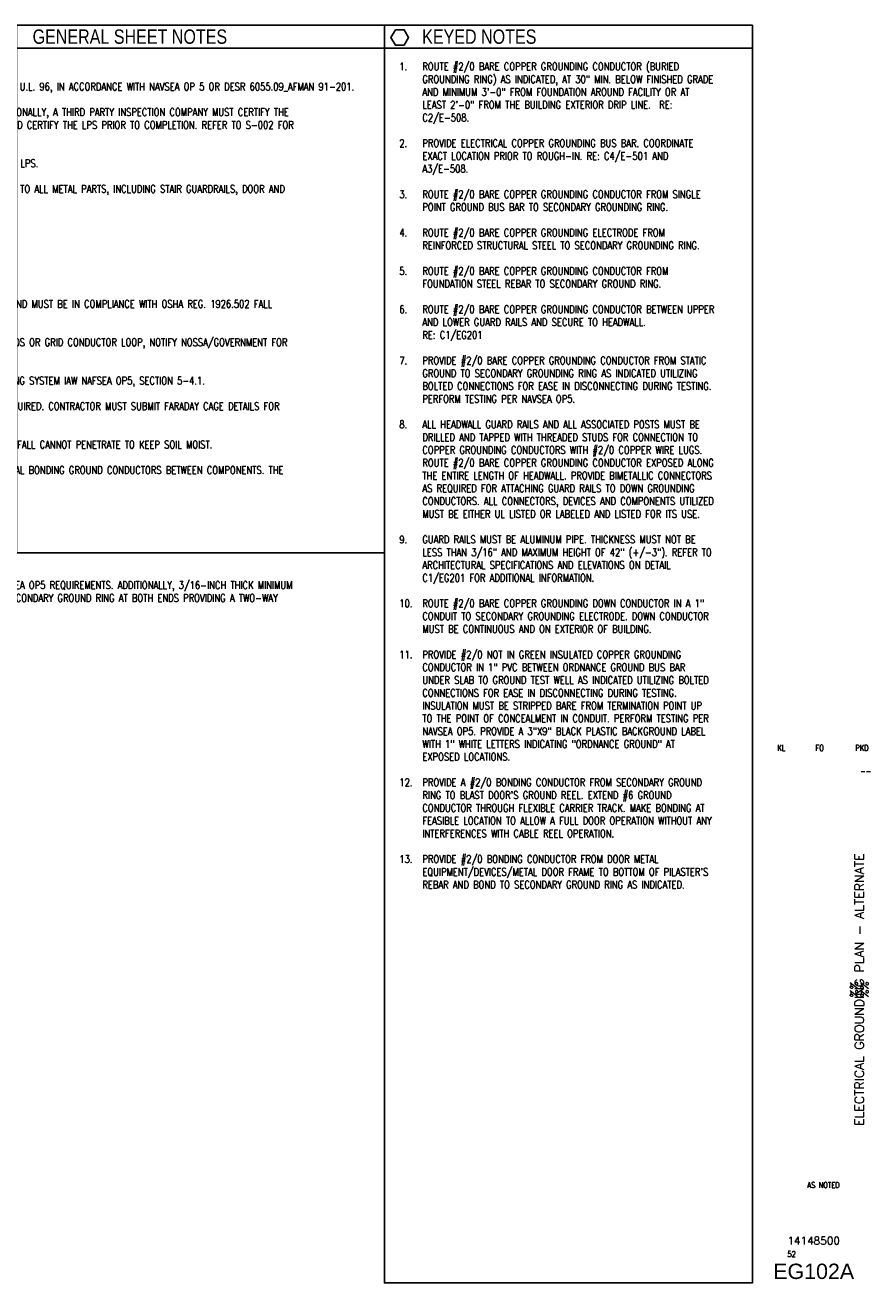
# Paper-space layout 'EG102A - ELECTRICAL GROUNDING PLAN - ALTERNATE' of a CAD drawing. Header units: inches. Extents: x 7.1 to 33.2, y 0.8 to 21.2.
# Tile 2 of 2: x 19.4 to 33.2, y 0.8 to 21.2. Entities that reach past the tile are written whole.
import ezdxf
from ezdxf.enums import TextEntityAlignment as Align

# ---------------------------------------------------------------- set-up
doc = ezdxf.new("R2010")
doc.units = ezdxf.units.IN
doc.header["$MEASUREMENT"] = 0
doc.layers.add('E-ANNO-NOTE', color=2, linetype='Continuous', lineweight=25)
doc.layers.add('G-ANNO-TTLB', color=7, linetype='Continuous')
doc.layers.add('G-ANNO-TTLB-GRSC', color=6, linetype='Continuous')
doc.styles.add('Annotative', font='romans.shx', dxfattribs={"width": 0.8, "height": 0.125})
doc.styles.add('ROMANS', font='ROMANS.shx', dxfattribs={"width": 0.8})
doc.styles.add('TITLES', font='swiss.ttf', dxfattribs={"width": 0.8, "height": 0.25})

# ---------------------------------------------------------------- blocks, each defined once
blk = doc.blocks.new('NAVFAC_Sheet_Info')
at = {"layer": 'G-ANNO-TTLB', "color": 3, "style": 'ROMANS', "width": 0.8}
for tag, p in [('DESIGNED_BY', (31.723, 9.469)), ('DRAWN_BY', (32.348, 9.469)), ('REVIEWED_BY', (33.036, 9.469))]:
    blk.add_attdef(tag, text='', height=0.1, dxfattribs=at).set_placement(p, align=Align.MIDDLE)
blk.add_attdef('BRANCH_MANAGER', text='', height=0.1, dxfattribs=at).set_placement((33.188, 9.094), align=Align.MIDDLE_RIGHT)
at = {"layer": 'G-ANNO-TTLB', "color": 3, "style": 'ROMANS'}
for tag, height, p in [('SHEET_TITLE_1_OF_1', 0.15, (32.995, 5.531)), ('SHEET_TITLE_1_OF_2', 0.125, (32.91, 5.531)), ('SHEET_TITLE_2_OF_2', 0.125, (33.08, 5.531))]:
    blk.add_attdef(tag, text='', height=height, rotation=90, dxfattribs=at).set_placement(p, align=Align.MIDDLE_CENTER)
at = {"layer": 'G-ANNO-TTLB', "color": 4}
for tag, height, style, p in [('SCALE', 0.1, 'ROMANS', (32.41, 2.344)), ('NAVFAC_DWG_NUMBER', 0.125, 'ROMANS', (32.25, 1.437)), ('SHEET_X', 0.0938, 'ROMANS', (31.891, 1.219)), ('DISCIPLINE_SHEET_NO', 0.25, 'TITLES', (32.25, 0.938))]:
    blk.add_attdef(tag, text='', height=height, dxfattribs=dict(at, style=style)).set_placement(p, align=Align.MIDDLE)

psp = doc.layouts.new('EG102A - ELECTRICAL GROUNDING PLAN - ALTERNATE')

# ---------------------------------------------------------------- linework, layer by layer
at = {"layer": 'E-ANNO-NOTE', "lineweight": -3}
psp.add_lwpolyline([(25.428, 21.174), (25.356, 21.049), (25.428, 20.924), (25.572, 20.924), (25.644, 21.049), (25.572, 21.174)], close=True, dxfattribs=at)
at = {"layer": 'G-ANNO-TTLB-GRSC', "lineweight": -3}
for p, q in [((25.25, 20.875), (19.25, 20.875)), ((31.25, 20.875), (25.25, 20.875))]:
    psp.add_line(p, q, dxfattribs=at)
for points in [[(25.25, 21.25), (19.25, 21.25), (19.25, 12.648), (25.25, 12.648), (25.25, 21.25)], [(31.25, 21.25), (25.25, 21.25), (25.25, 0.75), (31.25, 0.75), (31.25, 21.25)]]:
    psp.add_lwpolyline(points, dxfattribs=at)

# ---------------------------------------------------------------- block references
ref = psp.add_blockref('NAVFAC_Sheet_Info', (0, 0))
ref.add_attrib('SHEET_TITLE_1_OF_1', 'ELECTRICAL GROUNDING PLAN - ALTERNATE', dxfattribs={"layer": 'G-ANNO-TTLB', "color": 3, "height": 0.15, "rotation": 90, "style": 'ROMANS'}).set_placement((32.995, 5.531), align=Align.MIDDLE_CENTER)
ref.add_attrib('SHEET_TITLE_1_OF_2', '%%', dxfattribs={"layer": 'G-ANNO-TTLB', "color": 3, "height": 0.125, "rotation": 90, "style": 'ROMANS'}).set_placement((32.91, 5.531), align=Align.MIDDLE_CENTER)
ref.add_attrib('SHEET_TITLE_2_OF_2', '%%', dxfattribs={"layer": 'G-ANNO-TTLB', "color": 3, "height": 0.125, "rotation": 90, "style": 'ROMANS'}).set_placement((33.08, 5.531), align=Align.MIDDLE_CENTER)
ref.add_attrib('DESIGNED_BY', 'KL', dxfattribs={"layer": 'G-ANNO-TTLB', "color": 3, "height": 0.1, "style": 'ROMANS', "width": 0.8}).set_placement((31.723, 9.469), align=Align.MIDDLE)
ref.add_attrib('DRAWN_BY', 'FO', dxfattribs={"layer": 'G-ANNO-TTLB', "color": 3, "height": 0.1, "style": 'ROMANS', "width": 0.8}).set_placement((32.348, 9.469), align=Align.MIDDLE)
ref.add_attrib('REVIEWED_BY', 'PKD', dxfattribs={"layer": 'G-ANNO-TTLB', "color": 3, "height": 0.1, "style": 'ROMANS', "width": 0.8}).set_placement((33.036, 9.469), align=Align.MIDDLE)
ref.add_attrib('SCALE', 'AS NOTED', dxfattribs={"layer": 'G-ANNO-TTLB', "color": 4, "height": 0.0938, "style": 'ROMANS', "width": 0.8}).set_placement((32.41, 2.344), align=Align.MIDDLE)
ref.add_attrib('NAVFAC_DWG_NUMBER', '14148500', dxfattribs={"layer": 'G-ANNO-TTLB', "color": 4, "height": 0.125, "style": 'ROMANS'}).set_placement((32.25, 1.437), align=Align.MIDDLE)
ref.add_attrib('SHEET_X', '52', dxfattribs={"layer": 'G-ANNO-TTLB', "color": 4, "height": 0.0938, "style": 'ROMANS', "width": 0.8}).set_placement((31.891, 1.219), align=Align.MIDDLE)
ref.add_attrib('DISCIPLINE_SHEET_NO', 'EG102A', dxfattribs={"layer": 'G-ANNO-TTLB', "color": 4, "height": 0.25, "style": 'TITLES'}).set_placement((32.25, 0.938), align=Align.MIDDLE)
ref.add_attrib('BRANCH_MANAGER', '--', dxfattribs={"layer": 'G-ANNO-TTLB', "color": 3, "height": 0.1, "style": 'ROMANS', "width": 0.8}).set_placement((33.188, 9.094), align=Align.MIDDLE_RIGHT)

# ---------------------------------------------------------------- texts
at = {"layer": 'E-ANNO-NOTE', "lineweight": -3, "attachment_point": 1}
for s, insert, char_height, width, style in [('GENERAL SHEET NOTES', (19.512, 21.18), 0.23438, 5.31021, 'TITLES'), ('KEYED NOTES', (25.865, 21.18), 0.23438, 134.8793, 'TITLES'), ('\\pxi-4,l4;1.^ITHE TERM \'LIGHTNING PROTECTION SYSTEM\' MUST BE REFERRED TO AS \'LPS\' HENCEFORTH.\\P\\pi-3,l3,t3;\\P\\pi-4,l4,tz;2.^ITHE STANDARD DESIGN DRAWINGS FOR LPS INSTALLATION ARE IN COMPLIANCE WITH NFPA 780 AND AFMAN 32-1065 CRITERIA, AND MANUFACTURED IN ACCORDANCE WITH U.L. 96, IN ACCORDANCE WITH NAVSEA OP 5 OR DESR 6055.09_AFMAN 91-201.\\P\\pi-3,l3,t3;\\P\\pi-4,l4,tz;3.^ICONTRACTOR MUST PROVIDE AN UNDERWRITER\'S LABORATORY (UL) LIGHTNING PROTECTION INSPECTION CERTIFICATE FOR ANY FACILITY HAVING A LPS INSTALLATION. ADDITIONALLY, A THIRD PARTY INSPECTION COMPANY MUST CERTIFY THE LPS IS IN COMPLIANCE WITH THE STANDARD DESIGN DRAWINGS AS INDICATED. IN ADDITION, CONTRACTOR MUST NOTIFY CONTRACTING OFFICER FOR NAVFAC TO INSPECT AND CERTIFY THE LPS PRIOR TO COMPLETION. REFER TO S-002 FOR PROCEDURE TESTING AND VERIFICATION REQUIREMENTS.\\P\\pi-3,l3,t3;\\P\\pi-4,l4,tz;4.^ICOMPONENTS INDICATED ON THIS SHEET SHOW GENERAL DIRECTION FOR THE LPS COMPONENTS. CONTRACTOR MUST PROVIDE NECESSARY COMPONENTS FOR A COMPLETE LPS.\\P\\pi-3,l3,t3;\\P\\pi-4,l4,tz;5.^IALL GROUNDING CONDUCTORS MUST BE #2/0 BARE COPPER. PROVIDE BARE COPPER GROUND CONDUCTOR FOR ALL BONDING AND GROUNDING, INCLUDING THE BONDING TO ALL METAL PARTS, INCLUDING STAIR GUARDRAILS, DOOR AND DOOR FRAMES, REINFORCEMENT IN FLOOR/WALL, METAL AIR VENTILATOR AND LOUVERS.\\P\\pi-3,l3,t3;\\P\\pi-4,l4,tz;6.^IMETAL BODIES WITHIN 6\'-0" OF THE LIGHTNING PROTECTION SYSTEM MUST BE BONDED TO THE SYSTEM IN ACCORDANCE WITH NFPA 780.\\P\\pi-3,l3,t3;\\P\\pi-4,l4,tz;7.^IREFER TO LIGHTNING PROTECTION SYSTEM DETAILS ON SHEET E-502 AND E-509 FOR ADDITIONAL INFORMATION.\\P\\pi-3,l3,t3;\\P\\pi-4,l4,tz;8.^IORDNANCE AND STATIC GROUND BUS BARS MUST BE COPPER. INSTALL 30" ABOVE FINISHED FLOOR.\\P\\pi-3,l3,t3;\\P\\pi-4,l4,tz;9.^IMETAL GUARDRAILS MUST BE CONSTRUCTED AND SERVED AS STRIKE TERMINATION DEVICES AS PER NFPA 780 (LATEST REV). GUARD RAILS MUST NOT EXCEED 45" HIGH AND MUST BE IN COMPLIANCE WITH OSHA REG. 1926.502 FALL PROTECTION SYSTEM CRITERIA AND PRACTICES PER 1926.502 (B)(1).\\P\\pi-3,l3,t3;\\P\\pi-4,l4,tz;10.^ITHE GROUND RING RESISTANCE TO EARTH MUST BE MAINTAINED AT 25 OHM OR LESS. IF THIS REQUIREMENT IS NOT ACHIEVABLE, EVEN THROUGH ADDITIONAL GROUND RODS OR GRID CONDUCTOR LOOP, NOTIFY NOSSA/GOVERNMENT FOR ADDITIONAL ACTIONS TAKEN TO DECREASE THE RESISTANCE TO EARTH AS LOW AS POSSIBLE.  \\P\\pi-3,l3,t3;\\P\\pi-4,l4,tz;11.^IALL BONDING CONNECTIONS MUST HAVE RESISTANCE MAXIMUM OF 1 OHM, INCLUDING AIR TERMINATION SYSTEM, DOWN CONDUCTORS TO LIGHTNING PROTECTION GROUNDING SYSTEM IAW NAFSEA OP5, SECTION 5-4.1.\\P\\pi-3,l3,t3;\\P\\pi-4,l4,tz;12.^IA CATENARY SYSTEM MAY BE PROVIDED IN ADDITION TO FARADAY CAGE SYSTEM UNDER SITE-ADAPTATION. THE SYSTEM MUST BE BONDED BACK TO THE HEADWALL AS REQUIRED. CONTRACTOR MUST SUBMIT FARADAY CAGE DETAILS FOR APPROVAL PRIOR TO CONSTRUCTION. REFER TO NAVSEA OP 5 FOR PRIMARY GROUNDING SYSTEM OR AFMAN 10-65.\\P\\pi-3,l3,t3;\\P\\pi-4,l4,tz;13.^ITHE GROUND GIRDLE/RING MUST BE INSTALLED IN EARTH UNDISTURBED BY EXCAVATION, NOT IN EARTH FILL OR WHOLLY UNDER PAVED AREAS OR ROADWAYS WHERE RAINFALL CANNOT PENETRATE TO KEEP SOIL MOIST.\\P\\pi0,l0;\\P\\pi-4,l4;14.^ITHE STRUCTURAL COMPONENTS OF THE BUILDING MUST BE BONDED BETWEEN THE FLOOR, WALLS AND ROOF. REBAR MUST BE BONDED TOGETHER OR BY ADDING EXTERNAL BONDING GROUND CONDUCTORS BETWEEN COMPONENTS. THE COMPONENTS MUST BE BONDED AT EVERY 5 FEET MAXIMUM INTERVAL IN ACCORDANCE WITH OP5 6-4.1.1.3. REFER TO DETAIL A1/E-504.\\P\\pi-3,l3,t3;\\P\\pi0,l0,tz;\\P\\P\\pi-4,l4;15.^IDOR MUST MODIFY THE STANDARD DESIGN DRAWINGS PER SITE-ADAPTATION.\\P\\pi-3,l3,t3;\\P\\pi-4,l4,tz;16.^IREFER TO GENERAL NOTES ON E-002 FOR ADDITIONAL INFORMATION.\\P\\pi0,l0;\\P\\pi-4,l4;17.^ILIGHTNING PROTECTION MUST BE A FARADAY CAGE TYPE SYSTEM WITH THE STRUCTURAL COMPONENTS OF THE MAGAZINES BONDED TOGETHER AS REQUIRED BY THE NAVSEA OP5 REQUIREMENTS. ADDITIONALLY, 3/16-INCH THICK MINIMUM AND 42-INCH HIGH MAXIMUM METAL GUARDRAILS MUST BE UTILIZED AS STRIKE TERMINATION DEVICES ON THE MAGAZINE HEADWALLS WHICH MUST BE BONDED TO THE SECONDARY GROUND RING AT BOTH ENDS PROVIDING A TWO-WAY PATH TO GROUND.\\P\\pi-3,l3,t3;', (7.225, 20.728), 0.125, 17.98142, 'Annotative'), ('\\A1;\\pxi-3,l4;1.^IROUTE #2/0 BARE COPPER GROUNDING CONDUCTOR (BURIED GROUNDING RING) AS INDICATED, AT 30" MIN. BELOW FINISHED GRADE AND MINIMUM 3\'-0" FROM FOUNDATION AROUND FACILITY OR AT LEAST 2\'-0" FROM THE BUILDING EXTERIOR DRIP LINE.  RE: C2/E-508.  \\P\\pi0,l0;\\P\\pi-3,l4;2.^IPROVIDE ELECTRICAL COPPER GROUNDING BUS BAR. COORDINATE EXACT LOCATION PRIOR TO ROUGH-IN. RE: C4/E-501 AND A3/E-508.\\P\\pi0,l0;\\P\\pi-3,l4;3.^IROUTE #2/0 BARE COPPER GROUNDING CONDUCTOR FROM SINGLE POINT GROUND BUS BAR TO SECONDARY GROUNDING RING.  \\P\\pi0,l0;\\P\\pi-3,l4;4.^IROUTE #2/0 BARE COPPER GROUNDING ELECTRODE FROM REINFORCED STRUCTURAL STEEL TO SECONDARY GROUNDING RING.  \\P\\pi0,l0;\\P\\pi-3,l4;5.^IROUTE #2/0 BARE COPPER GROUNDING CONDUCTOR FROM FOUNDATION STEEL REBAR TO SECONDARY GROUND RING.  \\P\\pi0,l0;\\P\\pi-3,l4;6.^IROUTE #2/0 BARE COPPER GROUNDING CONDUCTOR BETWEEN UPPER AND LOWER GUARD RAILS AND SECURE TO HEADWALL. \\P\\pi0,l0;^IRE: C1/EG201 \\P\\P\\pi-3,l4;7.^IPROVIDE #2/0 BARE COPPER GROUNDING CONDUCTOR FROM STATIC GROUND TO SECONDARY GROUNDING RING AS INDICATED UTILIZING BOLTED CONNECTIONS FOR EASE IN DISCONNECTING DURING TESTING. PERFORM TESTING PER NAVSEA OP5.  \\P\\pi0,l0;\\P\\pi-3,l4;8.^IALL HEADWALL GUARD RAILS AND ALL ASSOCIATED POSTS MUST BE DRILLED AND TAPPED WITH THREADED STUDS FOR CONNECTION TO COPPER GROUNDING CONDUCTORS WITH #2/0 COPPER WIRE LUGS. ROUTE #2/0 BARE COPPER GROUNDING CONDUCTOR EXPOSED ALONG THE ENTIRE LENGTH OF HEADWALL. PROVIDE BIMETALLIC CONNECTORS AS REQUIRED FOR ATTACHING GUARD RAILS TO DOWN GROUNDING CONDUCTORS. ALL CONNECTORS, DEVICES AND COMPONENTS UTILIZED MUST BE EITHER UL LISTED OR LABELED AND LISTED FOR ITS USE.  \\P\\pi0,l0;\\P\\pi-3,l4;9.^IGUARD RAILS MUST BE ALUMINUM PIPE. THICKNESS MUST NOT BE LESS THAN 3/16" AND MAXIMUM HEIGHT OF 42" (+/-3"). REFER TO ARCHITECTURAL SPECIFICATIONS AND ELEVATIONS ON DETAIL C1/EG201 FOR ADDITIONAL INFORMATION.  \\P\\pi0,l0;\\P\\pi-3,l4;10.^IROUTE #2/0 BARE COPPER GROUNDING DOWN CONDUCTOR IN A 1" CONDUIT TO SECONDARY GROUNDING ELECTRODE. DOWN CONDUCTOR MUST BE CONTINUOUS AND ON EXTERIOR OF BUILDING.    \\P\\pi0,l0;\\P\\pi-3,l4;11.^IPROVIDE #2/0 NOT IN GREEN INSULATED COPPER GROUNDING CONDUCTOR IN 1" PVC BETWEEN ORDNANCE GROUND BUS BAR UNDER SLAB TO GROUND TEST WELL AS INDICATED UTILIZING BOLTED CONNECTIONS FOR EASE IN DISCONNECTING DURING TESTING. INSULATION MUST BE STRIPPED BARE FROM TERMINATION POINT UP TO THE POINT OF CONCEALMENT IN CONDUIT. PERFORM TESTING PER NAVSEA OP5. PROVIDE A 3"X9" BLACK PLASTIC BACKGROUND LABEL WITH 1" WHITE LETTERS INDICATING "ORDNANCE GROUND" AT EXPOSED LOCATIONS.\\P\\pi0,l0;\\P\\pi-3,l4;{\\A0;12.^IPROVIDE A #2/0 BONDING CONDUCTOR FROM SECONDARY GROUND RING TO BLAST DOOR\'S GROUND REEL. EXTEND #6 GROUND CONDUCTOR THROUGH FLEXIBLE CARRIER TRACK. MAKE BONDING AT FEASIBLE LOCATION TO ALLOW A FULL DOOR OPERATION WITHOUT ANY INTERFERENCES WITH CABLE REEL OPERATION.\\P\\pi0,l0;\\P\\pi-3,l4;13.^IPROVIDE #2/0 BONDING CONDUCTOR FROM DOOR METAL EQUIPMENT/DEVICES/METAL DOOR FRAME TO BOTTOM OF PILASTER\'S REBAR AND BOND TO SECONDARY GROUND RING AS INDICATED.}', (25.368, 20.639), 0.125, 5.72551, 'Annotative')]:
    psp.add_mtext(s, dxfattribs=dict(at, insert=insert, char_height=char_height, width=width, style=style))

doc.saveas('drawing.dxf')
